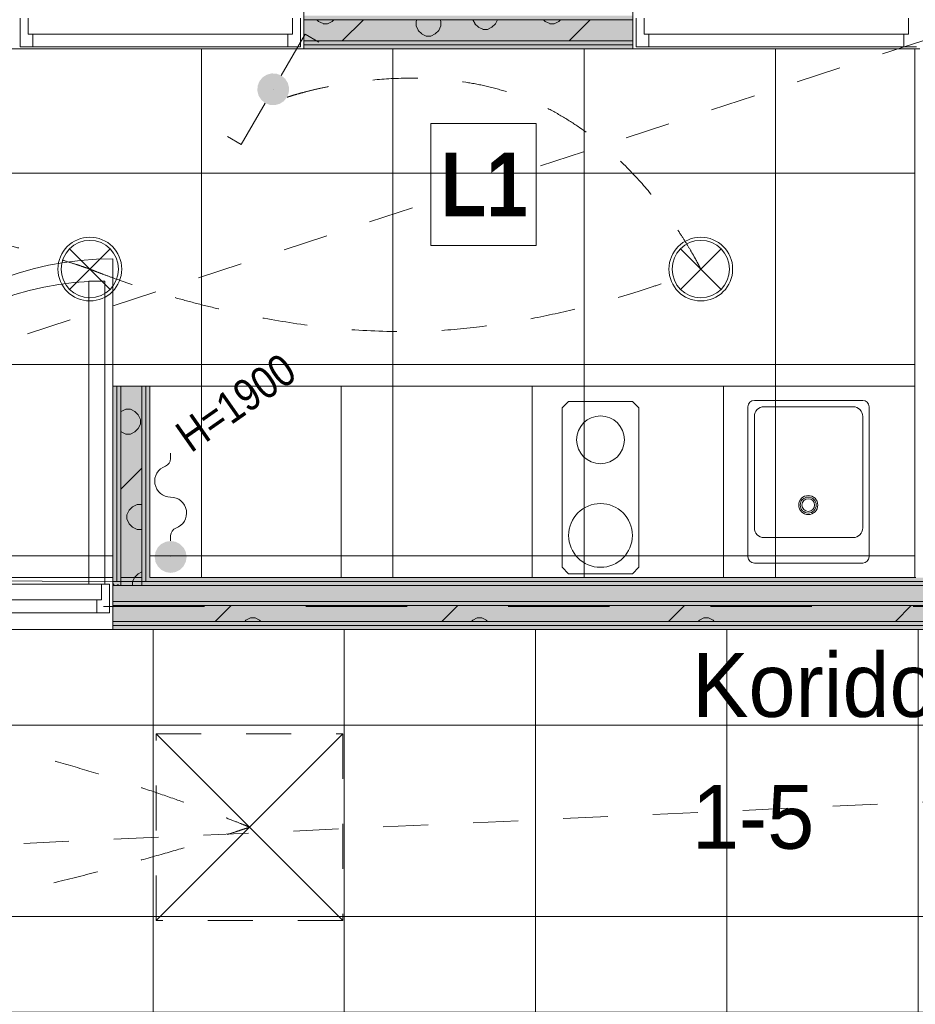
# Model space of a CAD drawing. Header units: millimetres. Extents: x -2932 to 42461, y -10716 to 17298.
# Tile 117 of 168: x 17380 to 20190, y 6545 to 9632. Entities that reach past the tile are written whole.
import ezdxf

# ---------------------------------------------------------------- set-up
doc = ezdxf.new("R2010")
doc.units = ezdxf.units.MM
doc.header["$MEASUREMENT"] = 0
doc.linetypes.add('Dash', pattern=[635, 317.5, -317.5])
doc.linetypes.add('Small Dashed', pattern=[282.222222, 141.111111, -141.111111])
for name, color, linetype, lineweight in [('_ hall_Pen_No__2', 8, 'Continuous', 15), ('_Tuletõkketsoon_Pen_No__20', 1, 'Continuous', 0), ('ARCHICAD Doors_Pen_No__19', 255, 'Continuous', 0), ('ARCHICAD Zone Stamps_Pen_No__1', 7, 'Continuous', 13), ('Common Edges_Pen_No__1', 7, 'Continuous', 13), ('Cut Pattern-1_Pen_No__2', 8, 'Continuous', 15), ('Cut Pattern-3_Pen_No__1', 7, 'Continuous', 13), ('Doors-1_Pen_No__1', 7, 'Continuous', 13), ('Doors_Pen_No__1', 7, 'Continuous', 13), ('I-WALL.IFC Model_Pen_No__1', 7, 'Continuous', 13), ('I-WALL.IFC Model_Pen_No__19', 255, 'Continuous', 0), ('Plan Swing_Pen_No__1', 7, 'Continuous', 13), ('SA_LAGI_Pen_No__1', 7, 'Continuous', 13), ('SA_LAGI_Pen_No__2', 8, 'Continuous', 15), ('SA_VALGUSTI_Pen_No__20', 1, 'Continuous', 0), ('SA_Valgustus_Pen_No__20', 1, 'Continuous', 0), ('Walls-1_Pen_No__1', 7, 'Continuous', 13), ('Walls_Pen_No__1', 7, 'Continuous', 13)]:
    doc.layers.add(name, color=color, linetype=linetype, lineweight=lineweight)
doc.layers.add('I-WALL.IFC Model', color=7, linetype='Continuous')
doc.layers.add('SA_LAGI_Pen_No__102', color=7, linetype='Continuous', lineweight=13, true_color=0xcccccc)
doc.styles.add('GENERATED_STYLE_1', font='txt', dxfattribs={"width": 0.95})
doc.styles.add('GENERATED_STYLE_2', font='txt', dxfattribs={"width": 0.84})
doc.styles.add('GENERATED_STYLE_4', font='txt', dxfattribs={"width": 0.84})
pattern_1 = [(45, (-3e-10, 2e-10), (0, 35.35534), [0.99999, -48.99987]), (315, (3.89, 0.707), (0, 35.35534), [0.99999, -48.99987]), (90, (-0.354, -2.12), (-35.35528, 0), [1.06066, -34.29462]), (71.565, (-0.354, -1.061), (3.16e-05, 35.3553043), [1.118075, -110.685214]), (288.435, (4.596, 2e-10), (-3.16e-05, 35.3553043), [1.118075, -110.685214]), (270, (4.95, -1.06), (35.35528, 0), [1.06066, -34.29462]), (251.565, (4.95, -2.121), (3.16e-05, 35.3553043), [1.118075, -110.685214]), (225, (4.596, -3.182), (0, 35.35534), [0.99999, -48.99987]), (161.565, (1.768, -4.243), (-141.4210514, 35.355386), [1.118075, -110.685214]), (135, (0.707, -3.89), (0, 35.35534), [0.99999, -48.99987]), (108.435, (-3e-10, -3.182), (-3.16e-05, 35.3553043), [1.118075, -110.685214]), (180, (2.83, -4.243), (0, 35.35528), [1.06066, -34.29462]), (198.435, (3.889, -3.889), (141.4210514, 35.355386), [1.118075, -110.685214]), (0, (-7.778, -10.253), (0, 35.35528), [1.06066, -34.29462]), (90, (-9.9, -13.435), (-35.35528, 0), [1.06066, -34.29462]), (71.565, (-9.9, -12.374), (3.16e-05, 35.3553043), [1.118075, -110.685214]), (45, (-9.546, -11.314), (0, 35.35534), [0.99999, -48.99987]), (315, (-5.657, -10.607), (0, 35.35534), [0.99999, -48.99987]), (288.435, (-4.95, -11.314), (-3.16e-05, 35.3553043), [1.118075, -110.685214]), (270, (-4.596, -12.374), (35.35528, 0), [1.06066, -34.29462]), (251.565, (-4.596, -13.435), (3.16e-05, 35.3553043), [1.118075, -110.685214]), (225, (-4.95, -14.496), (0, 35.35534), [0.99999, -48.99987]), (161.565, (-7.778, -15.556), (-141.4210514, 35.355386), [1.118075, -110.685214]), (135, (-8.84, -15.203), (0, 35.35534), [0.99999, -48.99987]), (108.435, (-9.546, -14.496), (-3.16e-05, 35.3553043), [1.118075, -110.685214]), (180, (-6.718, -15.556), (0, 35.35528), [1.06066, -34.29462]), (198.435, (-5.657, -15.203), (141.4210514, 35.355386), [1.118075, -110.685214]), (18.435, (-8.839, -10.607), (70.710443, 35.3553227), [1.118075, -110.685214]), (341.565, (-6.718, -10.253), (-70.710443, 35.3553227), [1.118075, -110.685214]), (0, (13.08, -8.485), (0, 35.35528), [1.06066, -34.29462]), (90, (10.96, -11.667), (-35.35528, 0), [1.06066, -34.29462]), (71.565, (10.96, -10.607), (3.16e-05, 35.3553043), [1.118075, -110.685214]), (45, (11.314, -9.546), (0, 35.35534), [0.99999, -48.99987]), (315, (15.203, -8.84), (0, 35.35534), [0.99999, -48.99987]), (288.435, (15.91, -9.546), (-3.16e-05, 35.3553043), [1.118075, -110.685214]), (270, (16.263, -10.607), (35.35528, 0), [1.06066, -34.29462]), (251.565, (16.263, -11.667), (3.16e-05, 35.3553043), [1.118075, -110.685214]), (225, (15.91, -12.728), (0, 35.35534), [0.99999, -48.99987]), (161.565, (13.081, -13.789), (-141.4210514, 35.355386), [1.118075, -110.685214]), (135, (12.02, -13.435), (0, 35.35534), [0.99999, -48.99987]), (108.435, (11.314, -12.728), (-3.16e-05, 35.3553043), [1.118075, -110.685214]), (180, (14.142, -13.79), (0, 35.35528), [1.06066, -34.29462]), (198.435, (15.203, -13.435), (141.4210514, 35.355386), [1.118075, -110.685214]), (18.435, (12.021, -8.839), (70.710443, 35.3553227), [1.118075, -110.685214]), (341.565, (14.142, -8.485), (-70.710443, 35.3553227), [1.118075, -110.685214]), (0, (1.768, 1.06), (0, 35.35528), [1.06066, -34.29462]), (18.435, (0.707, 0.707), (70.710443, 35.3553227), [1.118075, -110.685214]), (341.565, (2.828, 1.061), (-70.710443, 35.3553227), [1.118075, -110.685214]), (0, (-5.657, 13.79), (0, 35.35528), [1.06066, -34.29462]), (90, (-7.778, 10.607), (-35.35528, 0), [1.06066, -34.29462]), (71.565, (-7.778, 11.667), (3.16e-05, 35.3553043), [1.118075, -110.685214]), (45, (-7.425, 12.728), (0, 35.35534), [0.99999, -48.99987]), (315, (-3.536, 13.435), (0, 35.35534), [0.99999, -48.99987]), (288.435, (-2.828, 12.728), (-3.16e-05, 35.3553043), [1.118075, -110.685214]), (270, (-2.475, 11.667), (35.35528, 0), [1.06066, -34.29462]), (251.565, (-2.475, 10.607), (3.16e-05, 35.3553043), [1.118075, -110.685214]), (225, (-2.828, 9.546), (0, 35.35534), [0.99999, -48.99987]), (161.565, (-5.657, 8.485), (-141.4210514, 35.355386), [1.118075, -110.685214]), (135, (-6.718, 8.84), (0, 35.35534), [0.99999, -48.99987]), (108.435, (-7.425, 9.546), (-3.16e-05, 35.3553043), [1.118075, -110.685214]), (180, (-4.596, 8.485), (0, 35.35528), [1.06066, -34.29462]), (198.435, (-3.536, 8.839), (141.4210514, 35.355386), [1.118075, -110.685214]), (18.435, (-6.718, 13.435), (70.710443, 35.3553227), [1.118075, -110.685214]), (341.565, (-4.596, 13.789), (-70.710443, 35.3553227), [1.118075, -110.685214]), (0, (9.546, 10.96), (0, 35.35528), [1.06066, -34.29462]), (90, (7.425, 7.778), (-35.35528, 0), [1.06066, -34.29462]), (71.565, (7.425, 8.839), (3.16e-05, 35.3553043), [1.118075, -110.685214]), (45, (7.778, 9.9), (0, 35.35534), [0.99999, -48.99987]), (315, (11.667, 10.607), (0, 35.35534), [0.99999, -48.99987]), (288.435, (12.374, 9.9), (-3.16e-05, 35.3553043), [1.118075, -110.685214]), (270, (12.728, 8.84), (35.35528, 0), [1.06066, -34.29462]), (251.565, (12.728, 7.778), (3.16e-05, 35.3553043), [1.118075, -110.685214]), (225, (12.374, 6.718), (0, 35.35534), [0.99999, -48.99987]), (161.565, (9.546, 5.657), (-141.4210514, 35.355386), [1.118075, -110.685214]), (135, (8.485, 6.01), (0, 35.35534), [0.99999, -48.99987]), (108.435, (7.778, 6.718), (-3.16e-05, 35.3553043), [1.118075, -110.685214]), (180, (10.607, 5.657), (0, 35.35528), [1.06066, -34.29462]), (198.435, (11.667, 6.01), (141.4210514, 35.355386), [1.118075, -110.685214]), (18.435, (8.485, 10.607), (70.710443, 35.3553227), [1.118075, -110.685214]), (341.565, (10.607, 10.96), (-70.710443, 35.3553227), [1.118075, -110.685214])]
pattern_2 = [(180, (-3e-10, 2e-10), (355.6, 355.6), [14.224, -696.974]), (90, (-46.23, 32), (355.6, 355.6), [14.224, -696.974]), (225, (24.9, 17.8), (-355.599, 355.599), [15.087, -487.807]), (206.565, (14.22, 7.11), (355.6, 355.5993), [15.9035, -1574.386]), (63.435, (-46.23, 46.23), (355.5993, 355.6), [15.9035, -1574.386]), (45, (-39.1, 60.45), (-355.599, 355.599), [15.087, -487.807]), (26.565, (-28.45, 71.12), (355.6, 355.5993), [15.9035, -1574.386]), (360, (-14.22, 78.23), (355.6, 355.6), [14.224, -696.974]), (296.565, (24.89, 60.45), (-1066.7965, 1777.9974), [15.9035, -1574.386]), (270, (32, 46.23), (355.6, 355.6), [14.224, -696.974]), (243.435, (32, 32), (355.5993, 355.6), [15.9035, -1574.386]), (315, (14.2, 71.1), (355.599, 355.599), [15.087, -487.807]), (333.435, (-3e-10, 78.23), (-1777.9974, 1066.7965), [15.9035, -1574.386]), (135, (181.36, 24.9), (355.599, 355.599), [15.087, -487.807]), (225, (234.7, 35.56), (-355.599, 355.599), [15.087, -487.807]), (206.565, (224.03, 24.9), (355.6, 355.5993), [15.9035, -1574.386]), (180, (209.8, 17.78), (355.6, 355.6), [14.224, -696.974]), (90, (163.58, 49.8), (355.6, 355.6), [14.224, -696.974]), (63.435, (163.58, 64.01), (355.5993, 355.6), [15.9035, -1574.386]), (45, (170.7, 78.23), (-355.599, 355.599), [15.087, -487.807]), (26.565, (181.36, 88.9), (355.6, 355.5993), [15.9035, -1574.386]), (360, (195.58, 96), (355.6, 355.6), [14.224, -696.974]), (296.565, (234.7, 78.23), (-1066.7965, 1777.9974), [15.904, -1574.386]), (270, (241.8, 64), (355.6, 355.6), [14.224, -696.974]), (243.435, (241.8, 49.78), (355.5993, 355.6), [15.904, -1574.386]), (315, (224.03, 88.9), (355.599, 355.599), [15.087, -487.807]), (333.435, (209.8, 96.01), (-1777.9974, 1066.7965), [15.904, -1574.386]), (153.435, (195.58, 17.78), (-1066.7975, 355.5978), [15.9035, -1574.386]), (116.565, (170.69, 35.56), (-355.5978, 1066.7975), [15.9035, -1574.386]), (135, (-46.23, 216.9), (355.599, 355.599), [15.087, -487.807]), (225, (7.1, 227.6), (-355.599, 355.599), [15.087, -487.807]), (206.565, (-3.56, 216.92), (355.6, 355.5993), [15.9035, -1574.386]), (180, (-17.78, 209.8), (355.6, 355.6), [14.224, -696.974]), (90, (-64, 241.8), (355.6, 355.6), [14.224, -696.974]), (63.435, (-64.01, 256.03), (355.5993, 355.6), [15.9035, -1574.386]), (45, (-56.9, 270.26), (-355.599, 355.599), [15.087, -487.807]), (26.565, (-46.23, 280.92), (355.6, 355.5993), [15.9035, -1574.386]), (360, (-32, 288.04), (355.6, 355.6), [14.224, -696.974]), (296.565, (7.11, 270.26), (-1066.7965, 1777.9974), [15.9035, -1574.386]), (270, (14.22, 256.03), (355.6, 355.6), [14.224, -696.974]), (243.435, (14.22, 241.81), (355.5993, 355.6), [15.9035, -1574.386]), (315, (-3.56, 280.9), (355.599, 355.599), [15.087, -487.807]), (333.435, (-17.78, 288.04), (-1777.9974, 1066.7965), [15.9035, -1574.386]), (153.435, (-32, 209.8), (-1066.7975, 355.5978), [15.9035, -1574.386]), (116.565, (-56.9, 227.58), (-355.5978, 1066.7975), [15.9035, -1574.386]), (135, (-28.45, 7.1), (355.599, 355.599), [15.087, -487.807]), (153.435, (-14.22, 2e-10), (-1066.7975, 355.5978), [15.9035, -1574.386]), (116.565, (-39.12, 17.78), (-355.5978, 1066.7975), [15.9035, -1574.386]), (135, (-81.8, -195.6), (355.599, 355.599), [15.087, -487.807]), (225, (-28.45, -184.9), (-355.599, 355.599), [15.087, -487.807]), (206.565, (-39.12, -195.58), (355.6, 355.5993), [15.9035, -1574.386]), (180, (-53.34, -202.7), (355.6, 355.6), [14.224, -696.974]), (90, (-99.57, -170.7), (355.6, 355.6), [14.224, -696.974]), (63.435, (-99.57, -156.46), (355.5993, 355.6), [15.9035, -1574.386]), (45, (-92.46, -142.24), (-355.599, 355.599), [15.087, -487.807]), (26.565, (-81.79, -131.57), (355.6, 355.5993), [15.9035, -1574.386]), (360, (-67.56, -124.46), (355.6, 355.6), [14.224, -696.974]), (296.565, (-28.45, -142.24), (-1066.7965, 1777.9974), [15.9035, -1574.386]), (270, (-21.34, -156.46), (355.6, 355.6), [14.224, -696.974]), (243.435, (-21.34, -170.69), (355.5993, 355.6), [15.9035, -1574.386]), (315, (-39.1, -131.57), (355.599, 355.599), [15.087, -487.807]), (333.435, (-53.34, -124.46), (-1777.9974, 1066.7965), [15.9035, -1574.386]), (153.435, (-67.56, -202.69), (-1066.7975, 355.5978), [15.9035, -1574.386]), (116.565, (-92.46, -184.91), (-355.5978, 1066.7975), [15.9035, -1574.386]), (135, (-206.25, -14.2), (355.599, 355.599), [15.087, -487.807]), (225, (-152.9, -3.55), (-355.599, 355.599), [15.087, -487.807]), (206.565, (-163.58, -14.22), (355.6, 355.5993), [15.9035, -1574.386]), (180, (-177.8, -21.33), (355.6, 355.6), [14.224, -696.974]), (90, (-224.03, 10.67), (355.6, 355.6), [14.224, -696.974]), (63.435, (-224.03, 24.9), (355.5993, 355.6), [15.9035, -1574.386]), (45, (-216.9, 39.1), (-355.599, 355.599), [15.087, -487.807]), (26.565, (-206.25, 49.78), (355.6, 355.5993), [15.9035, -1574.386]), (360, (-192.02, 56.9), (355.6, 355.6), [14.224, -696.974]), (296.565, (-152.9, 39.12), (-1066.7965, 1777.9974), [15.9035, -1574.386]), (270, (-145.8, 24.9), (355.6, 355.6), [14.224, -696.974]), (243.435, (-145.8, 10.67), (355.5993, 355.6), [15.9035, -1574.386]), (315, (-163.6, 49.8), (355.599, 355.599), [15.087, -487.807]), (333.435, (-177.8, 56.9), (-1777.9974, 1066.7965), [15.9035, -1574.386]), (153.435, (-192.02, -21.33), (-1066.7975, 355.5978), [15.9035, -1574.386]), (116.565, (-216.92, -3.55), (-355.5978, 1066.7975), [15.9035, -1574.386]), (225, (327.15, 35.56), (-355.599, 355.599), [])]

msp = doc.modelspace()

# ---------------------------------------------------------------- hatches: boundary and pattern name
at = {"layer": 'Cut Pattern-1_Pen_No__2', "linetype": 'Continuous', "lineweight": 15}
h = msp.add_hatch(dxfattribs=at)
h.set_pattern_fill('FP_19_0001', color=8, style=0, pattern_type=2)
h.set_pattern_definition(pattern_2)
h.paths.add_polyline_path([(19303.5, 9632), (18271, 9632), (18271, 9566), (19303.5, 9566)])
h = msp.add_hatch(dxfattribs=at)
h.set_pattern_fill('FP_19_0001', color=8, style=0, pattern_type=2)
h.set_pattern_definition(pattern_2)
h.paths.add_polyline_path([(17763, 7857.5), (17763, 8482.5), (17697, 8482.5), (17697, 7857.5)])
h = msp.add_hatch(dxfattribs=at)
h.set_pattern_fill('FP_19_0001', color=8, style=0, pattern_type=2)
h.set_pattern_definition(pattern_2)
h.paths.add_polyline_path([(22087.3, 7795), (17672, 7795), (17672, 7745), (22087.3, 7745)])
at = {"layer": 'Cut Pattern-3_Pen_No__1', "linetype": 'Continuous', "lineweight": 13}
h = msp.add_hatch(dxfattribs=at)
h.set_pattern_fill('FP_18_0001', style=0, pattern_type=2)
h.set_pattern_definition(pattern_1)
h.paths.add_polyline_path([(18271, 9553.5), (19303.5, 9553.5), (19303.5, 9566), (18271, 9566)])
h = msp.add_hatch(dxfattribs=at)
h.set_pattern_fill('FP_18_0001', style=0, pattern_type=2)
h.set_pattern_definition(pattern_1)
h.paths.add_polyline_path([(19303.5, 9553.5), (18271, 9553.5), (18271, 9541), (19303.5, 9541)])
h = msp.add_hatch(dxfattribs=at)
h.set_pattern_fill('FP_18_0001', style=0, pattern_type=2)
h.set_pattern_definition(pattern_1)
h.paths.add_polyline_path([(17672, 7882.5), (17684.5, 7882.5), (17684.5, 8482.5), (17672, 8482.5)])
h = msp.add_hatch(dxfattribs=at)
h.set_pattern_fill('FP_18_0001', style=0, pattern_type=2)
h.set_pattern_definition(pattern_1)
h.paths.add_polyline_path([(17697, 7870), (17697, 8482.5), (17684.5, 8482.5), (17684.5, 7870)])
h = msp.add_hatch(dxfattribs=at)
h.set_pattern_fill('FP_18_0001', style=0, pattern_type=2)
h.set_pattern_definition(pattern_1)
h.paths.add_polyline_path([(17763, 7870), (17775.5, 7870), (17775.5, 8482.5), (17763, 8482.5)])
h = msp.add_hatch(dxfattribs=at)
h.set_pattern_fill('FP_18_0001', style=0, pattern_type=2)
h.set_pattern_definition(pattern_1)
h.paths.add_polyline_path([(17788, 7882.5), (17788, 8482.5), (17775.5, 8482.5), (17775.5, 7882.5)])
h = msp.add_hatch(dxfattribs=at)
h.set_pattern_fill('FP_18_0001', style=0, pattern_type=2)
h.set_pattern_definition(pattern_1)
h.paths.add_polyline_path([(17672, 7857.5), (17697, 7857.5), (17697, 7870), (17672, 7870)])
h = msp.add_hatch(dxfattribs=at)
h.set_pattern_fill('FP_18_0001', style=0, pattern_type=2)
h.set_pattern_definition(pattern_1)
h.paths.add_polyline_path([(17763, 7857.5), (20216, 7857.5), (20216, 7870), (17763, 7870)])
h = msp.add_hatch(dxfattribs=at)
h.set_pattern_fill('FP_18_0001', style=0, pattern_type=2)
h.set_pattern_definition(pattern_1)
h.paths.add_polyline_path([(17672, 7732.5), (22087.3, 7732.5), (22087.3, 7745), (17672, 7745)])
h = msp.add_hatch(dxfattribs=at)
h.set_pattern_fill('FP_18_0001', style=0, pattern_type=2)
h.set_pattern_definition(pattern_1)
h.paths.add_polyline_path([(22087.3, 7732.5), (17672, 7732.5), (17672, 7720), (22087.3, 7720)])
at = {"layer": 'I-WALL.IFC Model', "linetype": 'Continuous', "lineweight": 0, "true_color": 0x000000}
for points in [[(18271, 9632), (19303.5, 9632), (19303.5, 9644.5), (18271, 9644.5)], [(18271, 9566), (19303.5, 9566), (19303.5, 9632), (18271, 9632)], [(18271, 9553.5), (19303.5, 9553.5), (19303.5, 9566), (18271, 9566)], [(18271, 9541), (19303.5, 9541), (19303.5, 9553.5), (18271, 9553.5)], [(17672, 8482.5), (17672, 7882.5), (17684.5, 7882.5), (17684.5, 8482.5)], [(17684.5, 8482.5), (17684.5, 7882.5), (17697, 7882.5), (17697, 8482.5)], [(17697, 8482.5), (17697, 7882.5), (17763, 7882.5), (17763, 8482.5)], [(17763, 8482.5), (17763, 7882.5), (17775.5, 7882.5), (17775.5, 8482.5)], [(17775.5, 8482.5), (17775.5, 7882.5), (17788, 7882.5), (17788, 8482.5)], [(17672, 7870), (22087.3, 7870), (22087.3, 7882.5), (17672, 7882.5)], [(17672, 7857.5), (22087.3, 7857.5), (22087.3, 7870), (17672, 7870)], [(17672, 7807.5), (22087.3, 7807.5), (22087.3, 7857.5), (17672, 7857.5)], [(17672, 7795), (22087.3, 7795), (22087.3, 7807.5), (17672, 7807.5)], [(17672, 7745), (22087.3, 7745), (22087.3, 7795), (17672, 7795)], [(17672, 7732.5), (22087.3, 7732.5), (22087.3, 7745), (17672, 7745)], [(17672, 7720), (22087.3, 7720), (22087.3, 7732.5), (17672, 7732.5)]]:
    msp.add_hatch(color=178, dxfattribs=at).paths.add_polyline_path(points)
at = {"layer": 'SA_LAGI_Pen_No__102', "linetype": 'Continuous', "lineweight": 13, "true_color": 0xcccccc}
h = msp.add_hatch(dxfattribs=at)
h.set_pattern_fill('Grid_60x60_0001', color=254, style=0, pattern_type=2)
h.set_pattern_definition([(9e-12, (6397.8, 6820), (0, 600), []), (90, (6397.8, 6820), (-600, 0), [])])
h.paths.add_polyline_path([(6397.8, 7700), (6397.8, 6520), (33711.3, 6520), (33711.3, 7720), (11870, 7720), (11870, 7905), (8516, 7905), (8516, 7700)])
at = {"layer": 'SA_Valgustus_Pen_No__20', "linetype": 'Continuous', "lineweight": 0}
for points in [[(18141.7, 9450.9), (18131.9, 9438.8), (18175.2, 9413.8)], [(18154.9, 9459.5), (18141.7, 9450.9), (18175.2, 9413.8)], [(18170, 9463.5), (18154.9, 9459.5), (18175.2, 9413.8)], [(18185.6, 9462.7), (18170, 9463.5), (18175.2, 9413.8)], [(18200.2, 9457.1), (18185.6, 9462.7), (18175.2, 9413.8)], [(18212.4, 9447.2), (18200.2, 9457.1), (18175.2, 9413.8)], [(18126.3, 9424.2), (18125.5, 9408.6), (18175.2, 9413.8)], [(18131.9, 9438.8), (18126.3, 9424.2), (18175.2, 9413.8)], [(18220.9, 9434.1), (18212.4, 9447.2), (18175.2, 9413.8)], [(18224.9, 9419), (18220.9, 9434.1), (18175.2, 9413.8)], [(18224.1, 9403.4), (18224.9, 9419), (18175.2, 9413.8)], [(18125.5, 9408.6), (18129.5, 9393.5), (18175.2, 9413.8)], [(18129.5, 9393.5), (18138, 9380.3), (18175.2, 9413.8)], [(18138, 9380.3), (18150.2, 9370.5), (18175.2, 9413.8)], [(18150.2, 9370.5), (18164.8, 9364.9), (18175.2, 9413.8)], [(18164.8, 9364.9), (18180.4, 9364.1), (18175.2, 9413.8)], [(18208.7, 9376.6), (18218.5, 9388.8), (18175.2, 9413.8)], [(18195.5, 9368.1), (18208.7, 9376.6), (18175.2, 9413.8)], [(18180.4, 9364.1), (18195.5, 9368.1), (18175.2, 9413.8)], [(18218.5, 9388.8), (18224.1, 9403.4), (18175.2, 9413.8)], [(17853.5, 7997.4), (17838, 7995), (17853.5, 7947.4)], [(17868.9, 7995), (17853.5, 7997.4), (17853.5, 7947.4)], [(17813, 7976.8), (17805.9, 7962.9), (17853.5, 7947.4)], [(17824.1, 7987.9), (17813, 7976.8), (17853.5, 7947.4)], [(17838, 7995), (17824.1, 7987.9), (17853.5, 7947.4)], [(17882.8, 7987.9), (17868.9, 7995), (17853.5, 7947.4)], [(17893.9, 7976.8), (17882.8, 7987.9), (17853.5, 7947.4)], [(17901, 7962.9), (17893.9, 7976.8), (17853.5, 7947.4)], [(17805.9, 7962.9), (17803.5, 7947.4), (17853.5, 7947.4)], [(17803.5, 7947.4), (17805.9, 7932), (17853.5, 7947.4)], [(17805.9, 7932), (17813, 7918.1), (17853.5, 7947.4)], [(17813, 7918.1), (17824.1, 7907), (17853.5, 7947.4)], [(17824.1, 7907), (17838, 7899.9), (17853.5, 7947.4)], [(17838, 7899.9), (17853.5, 7897.4), (17853.5, 7947.4)], [(17903.5, 7947.4), (17901, 7962.9), (17853.5, 7947.4)], [(17901, 7932), (17903.5, 7947.4), (17853.5, 7947.4)], [(17893.9, 7918.1), (17901, 7932), (17853.5, 7947.4)], [(17882.8, 7907), (17893.9, 7918.1), (17853.5, 7947.4)], [(17868.9, 7899.9), (17882.8, 7907), (17853.5, 7947.4)], [(17853.5, 7897.4), (17868.9, 7899.9), (17853.5, 7947.4)]]:
    msp.add_hatch(color=1, dxfattribs=at).paths.add_polyline_path(points)

# ---------------------------------------------------------------- linework, layer by layer
at = {"layer": '_ hall_Pen_No__2', "color": 8, "linetype": 'Continuous', "lineweight": 15}
for p, q in [((20188, 8482.5), (17788, 8482.5)), ((18388, 7882.5), (18388, 8482.5)), ((18988, 7882.5), (18988, 8482.5)), ((19588, 7882.5), (19588, 8482.5)), ((19081.9, 8414.8), (19101.9, 8434.8)), ((19101.9, 8434.8), (19301.9, 8434.8)), ((19301.9, 8434.8), (19321.9, 8414.8)), ((19684.6, 8438.2), (20024.6, 8438.2)), ((19081.9, 7914.8), (19081.9, 8414.8)), ((19321.9, 8414.8), (19321.9, 7914.8)), ((19664.6, 7948.2), (19664.6, 8418.2)), ((19714.6, 8418.2), (19994.6, 8418.2)), ((20044.6, 8418.2), (20044.6, 7948.2)), ((19684.6, 8038.2), (19684.6, 8388.2)), ((20024.6, 8388.2), (20024.6, 8038.2)), ((19714.6, 8008.2), (19994.6, 8008.2)), ((19101.9, 7894.8), (19081.9, 7914.8)), ((19321.9, 7914.8), (19301.9, 7894.8)), ((20024.6, 7928.2), (19684.6, 7928.2)), ((19301.9, 7894.8), (19101.9, 7894.8))]:
    msp.add_line(p, q, dxfattribs=at)
for centre, radius in [((19201.9, 8314.8), 75), ((19853.7, 8110.1), 30), ((19853.7, 8110.1), 25), ((19853.7, 8110.1), 20), ((19201.9, 8014.8), 100)]:
    msp.add_circle(centre, radius, dxfattribs=at)
for centre, radius, start, end in [((19684.6, 8418.2), 20, 90, 180), ((20024.6, 8418.2), 20, 0, 90), ((19714.6, 8388.2), 30, 90, 180), ((19994.6, 8388.2), 30, 0, 90), ((19714.6, 8038.2), 30, 180, 270), ((19994.6, 8038.2), 30, 270, 0), ((19684.6, 7948.2), 20, 180, 270), ((20024.6, 7948.2), 20, 270, 0)]:
    msp.add_arc(centre, radius, start, end, dxfattribs=at)
at = {"layer": '_Tuletõkketsoon_Pen_No__20', "color": 1, "linetype": 'Dash', "lineweight": 0}
msp.add_line((11927.5, 7792.5), (22162.3, 7792.5), dxfattribs=at)
at = {"layer": 'ARCHICAD Doors_Pen_No__19', "color": 255, "linetype": 'Continuous', "lineweight": 0}
msp.add_line((17672, 7882.5), (17672, 8882.5), dxfattribs=at)
msp.add_arc((17672, 7882.5), 1000, 90, 180, dxfattribs=at)
at = {"layer": 'Common Edges_Pen_No__1', "color": 7, "linetype": 'Continuous', "lineweight": 13}
for p, q in [((19303.5, 9566), (18271, 9566)), ((19303.5, 9553.5), (18271, 9553.5)), ((17684.5, 7870), (17684.5, 8482.5)), ((17697, 7857.5), (17697, 8482.5)), ((17763, 7857.5), (17763, 8482.5)), ((17775.5, 7870), (17775.5, 8482.5)), ((17684.5, 7870), (17672, 7870)), ((22087.3, 7857.5), (17672, 7857.5)), ((20203.5, 7870), (17775.5, 7870)), ((22087.3, 7807.5), (17672, 7807.5)), ((22087.3, 7795), (17672, 7795)), ((22087.3, 7745), (17672, 7745)), ((22087.3, 7732.5), (17672, 7732.5))]:
    msp.add_line(p, q, dxfattribs=at)
at = {"layer": 'Doors-1_Pen_No__1', "color": 7, "linetype": 'Continuous', "lineweight": 13}
for p, q in [((17381, 9637), (17381, 9547)), ((17406, 9587), (17406, 9637)), ((18236, 9637), (18236, 9587)), ((18261, 9547), (18261, 9637)), ((19313.5, 9547), (19313.5, 9637)), ((19338.5, 9637), (19338.5, 9587)), ((20168.5, 9587), (20168.5, 9637)), ((17421, 9587), (17406, 9587)), ((17421, 9547), (17421, 9587)), ((18236, 9587), (18221, 9587)), ((18221, 9587), (18221, 9547)), ((19338.5, 9587), (19353.5, 9587)), ((19353.5, 9587), (19353.5, 9547)), ((20153.5, 9587), (20168.5, 9587)), ((20153.5, 9547), (20153.5, 9587)), ((17381, 9547), (17421, 9547)), ((18221, 9547), (18261, 9547)), ((19353.5, 9547), (19313.5, 9547)), ((20193.5, 9547), (20153.5, 9547)), ((17647, 8812.5), (17597, 8812.5)), ((17597, 8812.5), (17597, 7862.5)), ((17647, 7862.5), (17647, 8812.5)), ((17597, 7862.5), (17647, 7862.5)), ((17637, 7862.5), (17637, 7812.5)), ((17662, 7862.5), (17647, 7862.5)), ((17662, 7772.5), (17662, 7862.5)), ((17637, 7812.5), (17622, 7812.5)), ((17622, 7812.5), (17622, 7772.5)), ((17622, 7772.5), (17662, 7772.5))]:
    msp.add_line(p, q, dxfattribs=at)
at = {"layer": 'Doors_Pen_No__1', "color": 7, "linetype": 'Continuous', "lineweight": 13}
for p, q in [((17421, 9587), (18221, 9587)), ((19353.5, 9587), (20153.5, 9587)), ((18221, 9547), (17421, 9547)), ((20153.5, 9547), (19353.5, 9547)), ((17597, 7862.5), (16707, 7862.5)), ((16722, 7812.5), (17622, 7812.5)), ((17622, 7772.5), (16722, 7772.5))]:
    msp.add_line(p, q, dxfattribs=at)
at = {"layer": 'I-WALL.IFC Model_Pen_No__1', "color": 7, "linetype": 'Continuous', "lineweight": 13}
for p, q in [((18271, 9541), (18271, 9657)), ((19303.5, 9541), (19303.5, 9657)), ((18271, 9632), (19303.5, 9632)), ((18271, 9566), (19303.5, 9566)), ((18271, 9553.5), (19303.5, 9553.5)), ((17684.5, 8482.5), (17684.5, 7882.5)), ((17697, 8482.5), (17697, 7882.5)), ((17763, 8482.5), (17763, 7882.5)), ((17775.5, 8482.5), (17775.5, 7882.5)), ((17672, 7720), (17672, 7882.5)), ((17672, 7870), (22087.3, 7870)), ((17672, 7857.5), (22087.3, 7857.5)), ((17672, 7807.5), (22087.3, 7807.5)), ((17672, 7795), (22087.3, 7795)), ((17672, 7745), (22087.3, 7745)), ((17672, 7732.5), (22087.3, 7732.5))]:
    msp.add_line(p, q, dxfattribs=at)
at = {"layer": 'I-WALL.IFC Model_Pen_No__1', "color": 7, "linetype": 'Continuous', "lineweight": 13, "flags": 128}
for points in [[(18271, 9541), (19303.5, 9541)], [(17672, 8482.5), (17672, 7882.5)], [(17788, 8482.5), (17672, 8482.5)], [(17788, 7882.5), (17788, 8482.5)], [(17763, 7882.5), (17697, 7882.5)], [(17697, 7882.5), (17763, 7882.5)], [(20191, 7882.5), (17788, 7882.5)], [(17672, 7720), (22087.3, 7720)]]:
    msp.add_lwpolyline(points, dxfattribs=at)
at = {"layer": 'I-WALL.IFC Model_Pen_No__19', "color": 255, "linetype": 'Continuous', "lineweight": 0}
for p, q in [((17371, 9541), (18271, 9541)), ((19303.5, 9541), (20203.5, 9541)), ((17672, 7882.5), (16672, 7882.5)), ((16672, 7720), (17672, 7720))]:
    msp.add_line(p, q, dxfattribs=at)
at = {"layer": 'Plan Swing_Pen_No__1', "color": 7, "linetype": 'Continuous', "lineweight": 13}
msp.add_arc((17647, 7862.5), 950, 90, 180, dxfattribs=at)
at = {"layer": 'SA_LAGI_Pen_No__1', "color": 7, "linetype": 'Small Dashed', "lineweight": 13}
for p, q in [((14990.5, 7857.5), (20213, 9566)), ((6397.8, 6545), (33792.5, 7801.3))]:
    msp.add_line(p, q, dxfattribs=at)
at = {"layer": 'SA_LAGI_Pen_No__2', "color": 8, "linetype": 'Continuous', "lineweight": 15, "flags": 128}
msp.add_lwpolyline([(6397.8, 7700), (8516, 7700), (8516, 7905), (11870, 7905), (11870, 7720), (33711.3, 7720), (33711.3, 6520), (6397.8, 6520)], close=True, dxfattribs=at)
at = {"layer": 'SA_VALGUSTI_Pen_No__20', "color": 1, "linetype": 'Continuous', "lineweight": 0}
for p, q in [((17600, 8850), (17536.4, 8913.6)), ((17600, 8850), (17663.6, 8913.6)), ((19516.5, 8850), (19452.9, 8913.6)), ((19516.5, 8850), (19580.1, 8913.6)), ((17600, 8850), (17536.4, 8786.4)), ((17600, 8850), (17663.6, 8786.4)), ((19516.5, 8850), (19452.9, 8786.4)), ((19516.5, 8850), (19580.1, 8786.4)), ((17808.4, 6807.4), (18393.6, 7392.6)), ((18393.6, 6807.4), (17808.4, 7392.6))]:
    msp.add_line(p, q, dxfattribs=at)
at = {"layer": 'SA_VALGUSTI_Pen_No__20', "color": 1, "linetype": 'Small Dashed', "lineweight": 0}
for p, q in [((17808.4, 7392.6), (18393.6, 7392.6)), ((17808.4, 6807.4), (17808.4, 7392.6)), ((18393.6, 7392.6), (18393.6, 6807.4)), ((18393.6, 6807.4), (17808.4, 6807.4))]:
    msp.add_line(p, q, dxfattribs=at)
at = {"layer": 'SA_VALGUSTI_Pen_No__20', "color": 1, "linetype": 'Continuous', "lineweight": 0}
for centre in [(17600, 8850), (19516.5, 8850)]:
    msp.add_circle(centre, 90, dxfattribs=at)
for centre, start, end in [((17600, 8850), 0, 180), ((19516.5, 8850), 0, 180), ((17600, 8850), 180, 0), ((19516.5, 8850), 180, 0)]:
    msp.add_arc(centre, 100, start, end, dxfattribs=at)
at = {"layer": 'SA_VALGUSTI_Pen_No__20', "color": 1, "linetype": 'Small Dashed', "lineweight": 0}
for points in [[(19516.5, 8850), (19516.5, 8850), (19335.6, 9229.2), (18983.5, 9378.4), (18624.9, 9530.4), (18218.5, 9388.8), (18218.5, 9388.8)], [(15850, 8850), (15850, 8850), (16291, 9009.5), (16748.7, 9005.2), (17183.1, 9001.2), (17600, 8850), (17600, 8850)], [(17600, 8850), (17600, 8850), (18124.3, 8630.4), (18671.7, 8656.1), (19106.3, 8676.6), (19516.5, 8850), (19516.5, 8850)], [(14432.5, 7254), (14432.5, 7254), (15437.6, 7577.6), (16458.5, 7500), (17305.4, 7435.7), (18101, 7100), (18101, 7100)], [(13315.5, 7100), (13315.5, 7100), (14614.6, 6656), (15950, 6700), (17048, 6736.2), (18101, 7100), (18101, 7100)]]:
    msp.add_open_spline(points, degree=3, knots=[0, 0, 0, 0, 1, 1, 1, 2, 2, 2, 2], dxfattribs=at)
at = {"layer": 'SA_Valgustus_Pen_No__20', "color": 1, "linetype": 'Continuous', "lineweight": 0}
for p, q in [((18200.2, 9457.1), (18275.2, 9587)), ((18275.2, 9587), (18318.5, 9562)), ((18175.2, 9413.8), (18175.2, 9413.8)), ((18150.2, 9370.5), (18075.2, 9240.6)), ((18075.2, 9240.6), (18031.9, 9265.6)), ((17853.5, 8272.4), (17853.5, 8255.7)), ((17853.5, 8272.4), (17853.5, 8272.4)), ((17853.5, 7997.4), (17853.5, 8014.2)), ((17853.5, 7947.4), (17853.5, 7947.4))]:
    msp.add_line(p, q, dxfattribs=at)
for centre, radius, start, end in [((17828.5, 8255.7), 25, 289.4712, 0), ((17853.5, 8184.9), 50, 109.4712, 270), ((17853.5, 8084.9), 50, 289.4712, 90), ((17878.5, 8014.2), 25, 109.4712, 180)]:
    msp.add_arc(centre, radius, start, end, dxfattribs=at)
at = {"layer": 'Walls-1_Pen_No__1', "color": 7, "linetype": 'Continuous', "lineweight": 13}
for p, q in [((18271, 9657), (18271, 9541)), ((19303.5, 9541), (19303.5, 9657)), ((18271, 9541), (19303.5, 9541)), ((17672, 8482.5), (17672, 7720)), ((17788, 8482.5), (17672, 8482.5)), ((17788, 7882.5), (17788, 8482.5)), ((20191, 7882.5), (17788, 7882.5)), ((17672, 7720), (27219.3, 7720))]:
    msp.add_line(p, q, dxfattribs=at)
at = {"layer": 'Walls_Pen_No__1', "color": 7, "linetype": 'Continuous', "lineweight": 13}
for p, q in [((18271, 9541), (17371, 9541)), ((20191, 9541), (19303.5, 9541)), ((16672, 7882.5), (17597, 7882.5)), ((17647, 7882.5), (17672, 7882.5)), ((17672, 7720), (16672, 7720))]:
    msp.add_line(p, q, dxfattribs=at)

# ---------------------------------------------------------------- texts
at = {"layer": 'ARCHICAD Zone Stamps_Pen_No__1', "color": 7, "lineweight": 13, "attachment_point": 1, "style": 'GENERATED_STYLE_1'}
for s, insert, char_height in [('\\A1;{\\pql;\\pt0,100;\\fSwis721 Lt BT|b0|i0|c0|p34;11,9\\fSwis721 Lt BT|b0|i0|c0|p34;\\A1{\\H.66x;\\S^  ;}\\fSwis721 Lt BT|b0|i0|c0|p34; m\\fSwis721 Lt BT|b0|i0|c0|p34;\\A1{\\H.66x;\\S2^  ;}}', (16387.1, 10610.9), 300), ('\\A1;{\\pql;\\pt0,100;\\fSwis721 Lt BT|b0|i0|c0|p34;8,7\\fSwis721 Lt BT|b0|i0|c0|p34;\\A1{\\H.66x;\\S^  ;}\\fSwis721 Lt BT|b0|i0|c0|p34; m\\fSwis721 Lt BT|b0|i0|c0|p34;\\A1{\\H.66x;\\S2^  ;}}', (16045.7, 8244.1), 300), ('\\A1;{\\pql;\\pt0;\\fSwis721 Lt BT|b0|i0|c0|p34;Koridor}', (19489, 7645.8), 200), ('\\A1;{\\pql;\\pt0;\\fSwis721 Lt BT|b0|i0|c0|p34;1-5}', (19489, 7232.4), 200)]:
    msp.add_mtext(s, dxfattribs=dict(at, insert=insert, char_height=char_height))
at = {"layer": 'SA_VALGUSTI_Pen_No__20', "color": 1, "linetype": 'Continuous', "lineweight": 0, "insert": (18029.2, 8472.5), "char_height": 100, "attachment_point": 2, "rotation": 35, "style": 'GENERATED_STYLE_2'}
msp.add_mtext('\\A1;{\\pqc;\\fArial|b0|i0|c0|p34;H=1900}', dxfattribs=at)

# ---------------------------------------------------------------- next in the draw order: wipeouts: each hides what was drawn before it
at = {"color": 7, "linetype": 'Continuous', "lineweight": 13, "ltscale": 83702.676577}
msp.add_wipeout([(18670, 9307), (19000.2, 9307), (19000.2, 8923.5), (18670, 8923.5)], dxfattribs=at).dxf.layer = 'SA_LAGI_Pen_No__1'

# ---------------------------------------------------------------- next in the draw order: hatches: boundary and pattern name
at = {"layer": 'SA_LAGI_Pen_No__102', "linetype": 'Continuous', "lineweight": 13, "true_color": 0xcccccc}
h = msp.add_hatch(dxfattribs=at)
h.set_pattern_fill('Grid_60x60_0001', color=254, style=0, pattern_type=2)
h.set_pattern_definition([(0, (16150, 8550), (0, 600), []), (90, (16150, 8550), (-600, 0), [])])
h.paths.add_polyline_path([(15015.5, 9541), (15015.5, 7882.5), (17672, 7870), (17672, 8482.5), (17788, 8482.5), (17788, 7882.5), (20188, 7882.5), (20188, 9541)])

# ---------------------------------------------------------------- next in the draw order: linework, layer by layer
at = {"layer": 'SA_LAGI_Pen_No__1', "color": 7, "linetype": 'Continuous', "lineweight": 13, "flags": 128}
msp.add_lwpolyline([(18670, 9307), (19000.2, 9307), (19000.2, 8923.5), (18670, 8923.5)], close=True, dxfattribs=at)
at = {"layer": 'SA_LAGI_Pen_No__2', "color": 8, "linetype": 'Continuous', "lineweight": 15, "flags": 128}
msp.add_lwpolyline([(15015.5, 9541), (20188, 9541), (20188, 7882.5), (17788, 7882.5), (17788, 8482.5), (17672, 8482.5), (17672, 7870), (15015.5, 7882.5)], close=True, dxfattribs=at)

# ---------------------------------------------------------------- next in the draw order: texts
at = {"layer": 'SA_LAGI_Pen_No__1', "color": 7, "linetype": 'Continuous', "lineweight": 13, "insert": (18700, 9215.2), "char_height": 200, "attachment_point": 1, "style": 'GENERATED_STYLE_4'}
msp.add_mtext('\\A1;{\\pql;\\fArial|b1|i0|c0|p34;L1}', dxfattribs=at)

doc.saveas('drawing.dxf')
